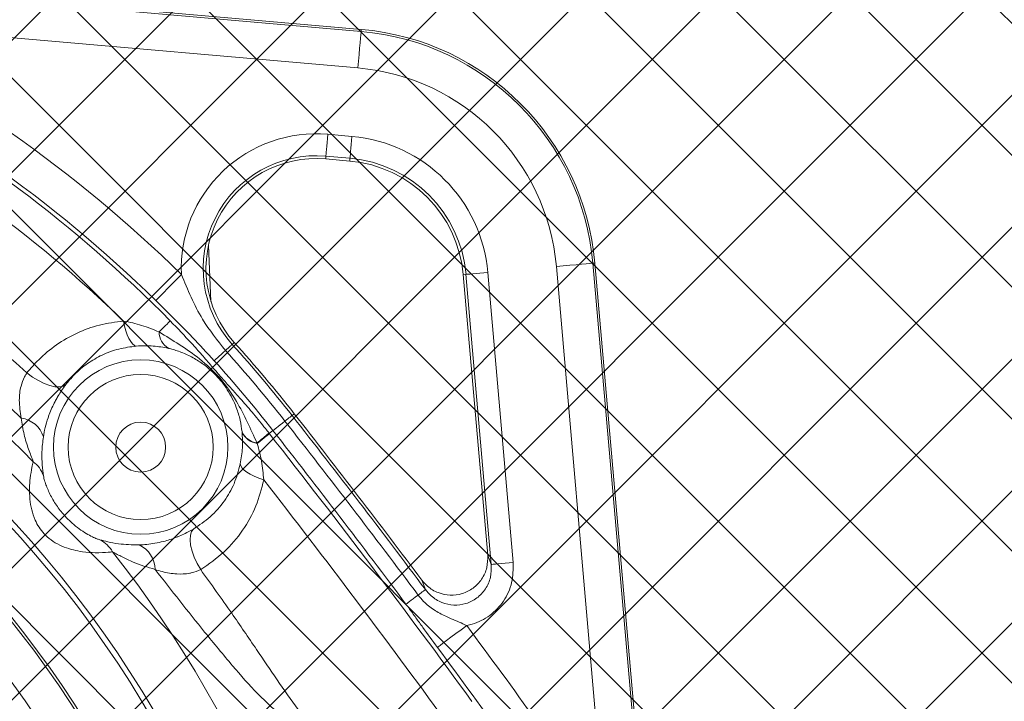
# Model space of a CAD drawing. Header units: millimetres. Extents: x 0 to 8410, y 0 to 5940.
# Tile 75 of 179: x 3686 to 3820, y 3253 to 3346. Entities that reach past the tile are written whole.
import ezdxf

# ---------------------------------------------------------------- set-up
doc = ezdxf.new("R2010")
doc.units = ezdxf.units.MM
doc.header["$LTSCALE"] = 10

msp = doc.modelspace()

# ---------------------------------------------------------------- hatches: boundary and pattern name
at = {"linetype": 'Continuous'}
h = msp.add_hatch(dxfattribs=at)
h.set_pattern_fill('NET', color=8, scale=4, angle=45, style=0)
h.paths.add_polyline_path([(3957.03, 3477.87), (3957.03, 3177.87), (3577.03, 3177.87), (3577.03, 3477.87)], flags=0)

# ---------------------------------------------------------------- linework, layer by layer
at = {"color": 8, "linetype": 'Continuous', "lineweight": 0}
for p, q in [((3624.55, 3353.87), (3732.05, 3344.46)), ((3731.62, 3339.49), (3658.48, 3345.89)), ((3732.05, 3344.46), (3732.08, 3344.74)), ((3727.52, 3330.45), (3730.8, 3330.16)), ((3727.26, 3327.47), (3727.23, 3327.09)), ((3730.54, 3327.18), (3727.26, 3327.47)), ((3730.54, 3327.18), (3730.51, 3326.81)), ((3763.62, 3312.9), (3763.9, 3312.92)), ((3763.62, 3312.9), (3771.61, 3221.54)), ((3746.34, 3311.39), (3745.96, 3311.35)), ((3749.79, 3271.9), (3746.34, 3311.39)), ((3749.32, 3311.65), (3752.78, 3272.16)), ((3765.2, 3237.57), (3758.65, 3312.46)), ((3714.5, 3301.85), (3714.78, 3302.1)), ((3722.66, 3292.17), (3722.95, 3292.4)), ((3715.84, 3289.92), (3715.84, 3289.94)), ((3715.84, 3289.9), (3715.84, 3289.92)), ((3719.55, 3289.73), (3720.05, 3290.12)), ((3719.51, 3289.77), (3719.55, 3289.73)), ((3719.55, 3289.73), (3719.58, 3289.69)), ((3717.87, 3288.43), (3717.88, 3288.4)), ((3717.88, 3288.4), (3717.9, 3288.37)), ((3749.3, 3273.17), (3749.79, 3271.9)), ((3740.82, 3268.47), (3740.34, 3269.74))]:
    msp.add_line(p, q, dxfattribs=at)
at = {"color": 7, "linetype": 'Continuous', "lineweight": 0}
for p, q in [((3624.59, 3354.14), (3732.08, 3344.74)), ((3727.23, 3327.09), (3730.51, 3326.81)), ((3711.27, 3315.36), (3711.6, 3307.7)), ((3763.9, 3312.92), (3771.88, 3221.63)), ((3745.96, 3311.35), (3749.3, 3273.17))]:
    msp.add_line(p, q, dxfattribs=at)
at = {"color": 8, "linetype": 'Continuous', "lineweight": 0, "flags": 128}
for points in [[(3731.62, 3339.49), (3731.7, 3340.43), (3731.78, 3341.33), (3731.85, 3342.17), (3731.92, 3342.92), (3731.97, 3343.54), (3732.02, 3344.01), (3732.04, 3344.32), (3732.05, 3344.46)], [(3727.26, 3327.47), (3727.27, 3327.55), (3727.29, 3327.74), (3727.31, 3328.02), (3727.34, 3328.39), (3727.38, 3328.84), (3727.43, 3329.34), (3727.47, 3329.89), (3727.52, 3330.45)], [(3730.54, 3327.18), (3730.55, 3327.26), (3730.57, 3327.45), (3730.59, 3327.74), (3730.62, 3328.11), (3730.66, 3328.55), (3730.71, 3329.06), (3730.75, 3329.6), (3730.8, 3330.16)], [(3758.65, 3312.46), (3759.59, 3312.54), (3760.49, 3312.62), (3761.33, 3312.7), (3762.08, 3312.76), (3762.7, 3312.82), (3763.17, 3312.86), (3763.48, 3312.89), (3763.62, 3312.9)], [(3704.08, 3307.81), (3704.17, 3307.91), (3704.39, 3308.13), (3704.73, 3308.47), (3705.16, 3308.92), (3705.68, 3309.45), (3706.27, 3310.05), (3706.91, 3310.7), (3707.57, 3311.38)], [(3749.32, 3311.65), (3748.76, 3311.6), (3748.21, 3311.55), (3747.71, 3311.51), (3747.26, 3311.47), (3746.89, 3311.43), (3746.61, 3311.41), (3746.42, 3311.39), (3746.34, 3311.39)], [(3701.43, 3301.62), (3701.18, 3301.71), (3700.92, 3301.92), (3700.67, 3302.23), (3700.43, 3302.63), (3700.21, 3303.13), (3700.01, 3303.7), (3699.84, 3304.34), (3699.7, 3305.03)], [(3706.06, 3305.05), (3706.01, 3305), (3705.92, 3304.91), (3705.79, 3304.78), (3705.62, 3304.61), (3705.4, 3304.4), (3705.15, 3304.15), (3704.86, 3303.87), (3704.54, 3303.55)], [(3712.04, 3299.63), (3712.08, 3299.67), (3712.18, 3299.75), (3712.31, 3299.88), (3712.49, 3300.04), (3712.71, 3300.23), (3712.97, 3300.47), (3713.26, 3300.73), (3713.58, 3301.02)], [(3714.5, 3301.85), (3714.48, 3301.83), (3714.42, 3301.78), (3714.34, 3301.71), (3714.23, 3301.61), (3714.1, 3301.49), (3713.95, 3301.35), (3713.77, 3301.19), (3713.58, 3301.02)], [(3686.53, 3297.96), (3687.3, 3297.4), (3688.09, 3296.91), (3688.88, 3296.53), (3689.64, 3296.25), (3690.33, 3296.09), (3690.95, 3296.06), (3691.45, 3296.16), (3691.83, 3296.38)], [(3720.05, 3290.12), (3720.09, 3290.16), (3720.19, 3290.23), (3720.33, 3290.34), (3720.52, 3290.49), (3720.75, 3290.67), (3721.03, 3290.89), (3721.34, 3291.13), (3721.68, 3291.4)], [(3722.66, 3292.17), (3722.63, 3292.15), (3722.57, 3292.1), (3722.48, 3292.03), (3722.37, 3291.94), (3722.23, 3291.83), (3722.07, 3291.71), (3721.88, 3291.56), (3721.68, 3291.4)], [(3719.58, 3289.69), (3719.53, 3289.65), (3719.43, 3289.57), (3719.28, 3289.45), (3719.09, 3289.3), (3718.85, 3289.12), (3718.57, 3288.9), (3718.25, 3288.65), (3717.9, 3288.37)], [(3715.6, 3285.58), (3715.66, 3285.31), (3715.83, 3285.02), (3716.11, 3284.73), (3716.49, 3284.44), (3716.95, 3284.16), (3717.5, 3283.89), (3718.12, 3283.64), (3718.79, 3283.41)], [(3710.2, 3271.18), (3709.72, 3272.02), (3709.32, 3272.88), (3709.02, 3273.72), (3708.83, 3274.51), (3708.76, 3275.24), (3708.8, 3275.86), (3708.96, 3276.36), (3709.22, 3276.71)], [(3752.78, 3272.16), (3752.21, 3272.11), (3751.67, 3272.06), (3751.17, 3272.02), (3750.72, 3271.98), (3750.35, 3271.95), (3750.06, 3271.92), (3749.88, 3271.9), (3749.79, 3271.9)], [(3739.82, 3267.72), (3740.03, 3267.88), (3740.22, 3268.02), (3740.39, 3268.15), (3740.53, 3268.25), (3740.65, 3268.34), (3740.73, 3268.4), (3740.79, 3268.45), (3740.82, 3268.47)], [(3738.16, 3266.48), (3738.21, 3266.52), (3738.31, 3266.59), (3738.46, 3266.7), (3738.65, 3266.84), (3738.88, 3267.02), (3739.16, 3267.23), (3739.48, 3267.46), (3739.82, 3267.72)], [(3742.44, 3260.6), (3742.55, 3260.68), (3742.81, 3260.87), (3743.19, 3261.15), (3743.69, 3261.52), (3744.29, 3261.97), (3744.97, 3262.47), (3745.7, 3263.01), (3746.46, 3263.57)]]:
    msp.add_lwpolyline(points, dxfattribs=at)
at = {"color": 8, "linetype": 'Continuous', "lineweight": 0}
for radius in [11.88, 9.88]:
    msp.add_circle((3702.03, 3287.87), radius, dxfattribs=at)
at = {"color": 7, "linetype": 'Continuous', "lineweight": 0}
msp.add_circle((3702.03, 3287.87), 3.4, dxfattribs=at)
at = {"color": 8, "linetype": 'Continuous', "lineweight": 0}
for centre, radius, start, end in [((3577.03, 3177.87), 181.17, 44.5851, 79.1754), ((3577.03, 3177.87), 176.69, 46.0287, 79.1754), ((3577.03, 3177.87), 186.72, 45.6442, 64.1354), ((3729.03, 3309.87), 34.72, 5, 85), ((3577.03, 3177.87), 181.73, 45.6442, 64.1354), ((3577.03, 3177.87), 162.52, 47.6405, 93.1536), ((3729.03, 3309.87), 29.73, 5, 85), ((3577.03, 3177.87), 157.5, 46.3429, 93.1341), ((3577.03, 3177.87), 154.43, 44.3795, 93.1766), ((3725.92, 3312.15), 18.37, 85, 182.4081), ((3729.03, 3309.87), 20.37, 5, 85), ((3725.92, 3312.15), 15.38, 85, 222.0457), ((3729.03, 3309.87), 17.38, 5, 85), ((3577.03, 3177.87), 146.83, 6.1296, 86.5749), ((3577.03, 3177.87), 146.09, 6.2133, 84.9324), ((3577.03, 3177.87), 138.1, 7.2473, 84.9324), ((3577.03, 3177.87), 137.75, 7.3024, 85.2787), ((3577.03, 3177.87), 132.76, 7.7996, 82.0039), ((3707.23, 3303.59), 2.69, 180.8612, 237.8604), ((3577.03, 3177.87), 183.88, 38.1267, 42.0457), ((3577.03, 3177.87), 185.12, 38.1267, 42.0457), ((3577.03, 3177.87), 181.81, 38.1267, 42.0457), ((3685.22, 3288.14), 3.72, 17.4475, 81.6356), ((2697.95, 2487.92), 1301.38, 36.8134, 38.12674), ((2697.95, 2487.92), 1302.62, 36.8134, 38.12674), ((3718.25, 3291.06), 2.66, 205.056, 261.8654), ((3718.26, 3291.05), 2.67, 204.9363, 261.8523), ((3718.28, 3291.03), 2.69, 204.8288, 261.8295), ((2697.95, 2487.92), 1299.31, 36.8134, 38.12674), ((3687.78, 3326.94), 48.87, 308.0057, 310.4941), ((3653.85, 3370.19), 103.88, 308.0569, 309.2322), ((2697.95, 2487.92), 1298.67, 36.10879, 38.12452), ((3684.94, 3282.63), 4.07, 19.158, 52.872), ((2697.95, 2487.92), 1294.19, 36.1093, 37.92734), ((3694.66, 3271.59), 4.07, 29.8227, 63.5376), ((3700.24, 3271.15), 3.75, 0.9217, 64.9931), ((3577.03, 3177.87), 154.43, 4.8541, 38.316), ((2697.95, 2487.92), 1304.22, 35.0847, 36.49262), ((2697.95, 2487.92), 1299.23, 35.0847, 36.49262)]:
    msp.add_arc(centre, radius, start, end, dxfattribs=at)
at = {"color": 7, "linetype": 'Continuous', "lineweight": 0}
for centre, radius, start, end in [((3729.03, 3309.87), 35, 5, 85), ((3725.92, 3312.15), 15, 85, 222.0457), ((3729.03, 3309.87), 17, 5, 85), ((3577.03, 3177.87), 185.5, 38.1267, 42.0457), ((2697.95, 2487.92), 1303, 36.87101, 38.12674)]:
    msp.add_arc(centre, radius, start, end, dxfattribs=at)
at = {"color": 8, "linetype": 'Continuous', "lineweight": 0}
for points, knots in [([(3707.57, 3311.38), (3708, 3310.34), (3708.86, 3308.25), (3710.67, 3304.66), (3712.48, 3302.4), (3713.58, 3301.02)], [0, 0, 0, 0, 0.280453, 0.562717, 1, 1, 1, 1]), ([(3712.04, 3299.63), (3711.05, 3300.71), (3709.25, 3302.65), (3706.62, 3305.31), (3704.93, 3306.97), (3704.08, 3307.81)], [0, 0, 0, 0, 0.381585, 0.689977, 1, 1, 1, 1]), ([(3686.53, 3297.96), (3687.05, 3298.58), (3688.25, 3299.99), (3690.53, 3301.86), (3693.31, 3303.46), (3696.39, 3304.6), (3698.59, 3304.89), (3699.7, 3305.03)], [0, 0, 0, 0, 0.15908, 0.36671, 0.579518, 0.786777, 1, 1, 1, 1]), ([(3699.7, 3305.03), (3700.53, 3304.86), (3702.21, 3304.51), (3703.76, 3303.87), (3704.54, 3303.55)], [0, 0, 0, 0, 0.49539, 1, 1, 1, 1]), ([(3706.06, 3305.05), (3707.05, 3304.03), (3708.55, 3302.46), (3710.37, 3300.43), (3711.49, 3299.12), (3712.34, 3298.12), (3712.98, 3297.38), (3713.76, 3296.52), (3714.67, 3295.51), (3715.93, 3294.11), (3717.4, 3292.4), (3718.65, 3290.86), (3719.35, 3289.98), (3719.51, 3289.77)], [0, 0, 0, 0, 0.197812, 0.303462, 0.409393, 0.467389, 0.506541, 0.545722, 0.632566, 0.719617, 0.841742, 0.963728, 1, 1, 1, 1]), ([(3704.54, 3303.55), (3705.46, 3302.98), (3707.32, 3301.84), (3710.2, 3299.85), (3712.92, 3297.33), (3715.01, 3294.35), (3716.58, 3291.29), (3717.44, 3289.39), (3717.87, 3288.43)], [0, 0, 0, 0, 0.158771, 0.321153, 0.503983, 0.693418, 0.845491, 1, 1, 1, 1]), ([(3701.43, 3301.62), (3700.63, 3301.51), (3699.01, 3301.3), (3696.77, 3300.46), (3694.73, 3299.27), (3693.07, 3297.89), (3692.21, 3296.83), (3691.83, 3296.38)], [0, 0, 0, 0, 0.206152, 0.418131, 0.626791, 0.840195, 1, 1, 1, 1]), ([(3705.8, 3301.31), (3705.12, 3301.44), (3703.75, 3301.7), (3702.21, 3301.65), (3701.43, 3301.62)], [0, 0, 0, 0, 0.494125, 1, 1, 1, 1]), ([(3715.84, 3289.94), (3715.76, 3290.47), (3715.62, 3291.53), (3715.02, 3293.51), (3713.97, 3295.62), (3712.49, 3297.5), (3710.99, 3298.86), (3709.53, 3299.87), (3707.98, 3300.64), (3706.71, 3301.09), (3706.01, 3301.26), (3705.8, 3301.31)], [0, 0, 0, 0, 0.112196, 0.224465, 0.386423, 0.529696, 0.632985, 0.736393, 0.845116, 0.953825, 1, 1, 1, 1]), ([(3685.76, 3291.82), (3685.63, 3292.62), (3685.4, 3294.03), (3685.62, 3296.01), (3686.06, 3297.16), (3686.37, 3297.72), (3686.49, 3297.89), (3686.53, 3297.96)], [0, 0, 0, 0, 0.391054, 0.687449, 0.896465, 0.956598, 1, 1, 1, 1]), ([(3691.83, 3296.38), (3691.76, 3296.28), (3691.38, 3295.77), (3690.86, 3294.98), (3690.16, 3293.71), (3689.73, 3292.74), (3689.3, 3291.55), (3688.99, 3290.49), (3688.84, 3289.67), (3688.77, 3289.26)], [0, 0, 0, 0, 0.051899, 0.271559, 0.348703, 0.576413, 0.63844, 0.818999, 1, 1, 1, 1]), ([(3687.4, 3285.88), (3687.19, 3286.43), (3686.75, 3287.54), (3686.1, 3289.58), (3685.87, 3291.07), (3685.76, 3291.82)], [0, 0, 0, 0, 0.325485, 0.659421, 1, 1, 1, 1]), ([(3715.6, 3285.58), (3715.72, 3286.32), (3715.96, 3287.82), (3715.88, 3289.2), (3715.84, 3289.9)], [0, 0, 0, 0, 0.493295, 1, 1, 1, 1]), ([(3688.77, 3289.26), (3688.69, 3288.57), (3688.52, 3287.16), (3688.62, 3285.32), (3688.74, 3284.43), (3688.79, 3283.97)], [0, 0, 0, 0, 0.319981, 0.650102, 1, 1, 1, 1]), ([(3717.9, 3288.37), (3718.12, 3287.57), (3718.57, 3285.97), (3718.72, 3284.27), (3718.79, 3283.41)], [0, 0, 0, 0, 0.496288, 1, 1, 1, 1]), ([(3698.2, 3273.62), (3698.01, 3273.59), (3697.48, 3273.52), (3696.05, 3273.45), (3693.94, 3273.59), (3691.58, 3274.13), (3689.8, 3275.15), (3688.48, 3276.45), (3687.41, 3278.11), (3686.92, 3280.37), (3686.87, 3282.29), (3686.98, 3283.81), (3687.2, 3285.11), (3687.34, 3285.64), (3687.4, 3285.88)], [0, 0, 0, 0, 0.056162, 0.162431, 0.246346, 0.356895, 0.467903, 0.49305, 0.584825, 0.707668, 0.773911, 0.840111, 0.928317, 1, 1, 1, 1]), ([(3709.22, 3276.71), (3710.01, 3277.24), (3711.6, 3278.3), (3713.43, 3280.43), (3714.86, 3282.85), (3715.35, 3284.66), (3715.6, 3285.58)], [0, 0, 0, 0, 0.256113, 0.52067, 0.756309, 1, 1, 1, 1]), ([(3688.79, 3283.97), (3688.81, 3283.86), (3688.85, 3283.6), (3689.1, 3282.74), (3689.64, 3281.44), (3690.52, 3279.94), (3691.56, 3278.62), (3692.9, 3277.28), (3694.24, 3276.29), (3695.41, 3275.65), (3695.94, 3275.42), (3696.28, 3275.3), (3696.4, 3275.26), (3696.48, 3275.24)], [0, 0, 0, 0, 0.051031, 0.120143, 0.244563, 0.376613, 0.509038, 0.621505, 0.801326, 0.877395, 0.939925, 0.960287, 1, 1, 1, 1]), ([(3718.79, 3283.41), (3718.48, 3282.2), (3717.85, 3279.75), (3715.97, 3276.44), (3713.47, 3273.43), (3711.3, 3271.94), (3710.2, 3271.18)], [0, 0, 0, 0, 0.236362, 0.481896, 0.736039, 1, 1, 1, 1]), ([(3701.83, 3274.55), (3702.17, 3274.57), (3703.19, 3274.62), (3704.93, 3274.92), (3706.45, 3275.41), (3707.73, 3275.93), (3708.53, 3276.32), (3709.11, 3276.65), (3709.22, 3276.71)], [0, 0, 0, 0, 0.150948, 0.443841, 0.667921, 0.716691, 0.944694, 1, 1, 1, 1]), ([(3696.48, 3275.24), (3696.82, 3275.15), (3697.52, 3274.97), (3699.26, 3274.6), (3700.85, 3274.57), (3701.83, 3274.55)], [0, 0, 0, 0, 0.274463, 0.556063, 1, 1, 1, 1]), ([(3704, 3271.21), (3702.98, 3271.51), (3701.38, 3271.98), (3699.47, 3272.92), (3698.62, 3273.38), (3698.2, 3273.62)], [0, 0, 0, 0, 0.466348, 0.730598, 1, 1, 1, 1]), ([(3710.2, 3271.18), (3709.79, 3271.01), (3709.32, 3270.82), (3708.21, 3270.59), (3706.84, 3270.53), (3705.25, 3270.81), (3704.32, 3271.1), (3704, 3271.21)], [0, 0, 0, 0, 0.215974, 0.248572, 0.520507, 0.835805, 1, 1, 1, 1]), ([(3721.71, 3250.83), (3720.44, 3251.95), (3717.9, 3254.22), (3714.35, 3258.29), (3709.69, 3263.93), (3706.23, 3268.35), (3704, 3271.21)], [0, 0, 0, 0, 0.187439, 0.377275, 0.598476, 1, 1, 1, 1]), ([(3710.2, 3271.18), (3711.62, 3269.21), (3714.2, 3265.62), (3717.63, 3260.59), (3720.59, 3256.18), (3722.5, 3253.48), (3723.46, 3252.13)], [0, 0, 0, 0, 0.3137118, 0.572576, 0.786264, 1, 1, 1, 1]), ([(3740.82, 3268.47), (3741.07, 3268.17), (3741.69, 3267.44), (3743.02, 3266.65), (3744.68, 3266.27), (3746.36, 3266.48), (3747.88, 3267.25), (3749.06, 3268.52), (3749.79, 3270.14), (3749.79, 3271.31), (3749.79, 3271.9)], [0, 0, 0, 0, 0.0899, 0.220271, 0.347936, 0.474521, 0.602147, 0.732566, 0.865758, 1, 1, 1, 1]), ([(3752.78, 3272.16), (3752.77, 3271.24), (3752.75, 3269.39), (3751.57, 3266.83), (3749.68, 3264.84), (3747.81, 3263.89), (3746.7, 3263.63), (3746.46, 3263.57)], [0, 0, 0, 0, 0.2361644, 0.4724376, 0.7057738, 0.9352142, 1, 1, 1, 1]), ([(3739.82, 3267.72), (3740.06, 3267.43), (3740.69, 3266.66), (3741.96, 3265.67), (3743.27, 3264.95), (3744.79, 3264.31), (3745.75, 3263.88), (3746.46, 3263.57)], [0, 0, 0, 0, 0.1434, 0.372458, 0.602258, 0.707084, 1, 1, 1, 1]), ([(3742.44, 3260.6), (3741.77, 3261.51), (3740.77, 3262.88), (3739.52, 3264.62), (3738.76, 3265.68), (3738.29, 3266.31), (3738.16, 3266.48)], [0, 0, 0, 0, 0.4549566, 0.6849824, 0.9151242, 1, 1, 1, 1])]:
    msp.add_open_spline(points, degree=3, knots=knots, dxfattribs=at)
at = {"color": 7, "linetype": 'Continuous', "lineweight": 0}
msp.add_open_spline([(3740.34, 3269.74), (3740.58, 3269.45), (3741.2, 3268.74), (3742.52, 3267.97), (3744.17, 3267.62), (3745.84, 3267.83), (3747.37, 3268.6), (3748.55, 3269.85), (3749.29, 3271.44), (3749.3, 3272.6), (3749.3, 3273.17)], degree=3, knots=[0, 0, 0, 0, 0.0884536, 0.2181246, 0.3462188, 0.4740561, 0.6030959, 0.7343207, 0.8671939, 1, 1, 1, 1], dxfattribs=at)

doc.saveas('drawing.dxf')
